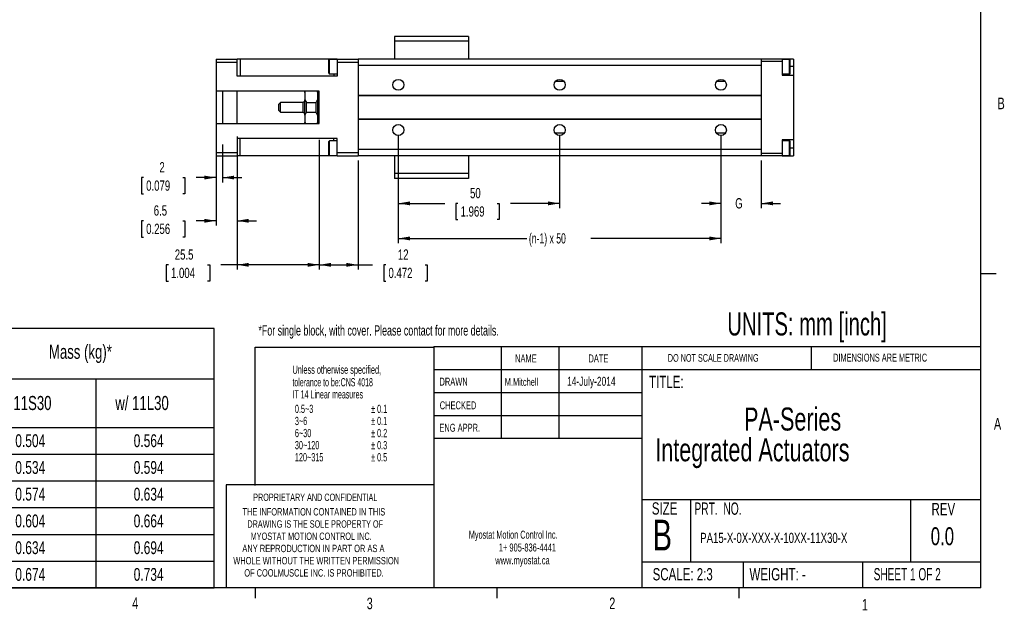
# Model space of a CAD drawing. Extents: x 11 to 421, y 5 to 275.
# Tile 6 of 8: x 217 to 421, y 5 to 127. Entities that reach past the tile are written whole.
import ezdxf
from ezdxf.enums import TextEntityAlignment as Align

# ---------------------------------------------------------------- set-up
doc = ezdxf.new("R2010")
doc.units = 0
doc.layers.get('0').update_dxf_attribs({"linetype": 'CONTINUOUS'})
doc.layers.add('FORMAT', color=7, linetype='CONTINUOUS')
doc.dimstyles.new('SLDDIMSTYLE0', dxfattribs={"dimtxt": 2.116667, "dimasz": 2.4, "dimexe": 0, "dimexo": 0.0625, "dimgap": 0.529167, "dimtad": 0, "dimlfac": 1.5, "dimrnd": 1e-09, "dimzin": 12, "dimsah": 1, "dimcen": 0.09, "dimazin": 3, "dimtfac": 1, "dimtofl": 0, "dimtmove": 0, "dimatfit": 3})
doc.dimstyles.new('SLDDIMSTYLE1', dxfattribs={"dimtxt": 2.116667, "dimasz": 2.4, "dimexe": 0, "dimexo": 0.0625, "dimgap": 0.529167, "dimtad": 0, "dimlfac": 1.5, "dimrnd": 1e-09, "dimzin": 12, "dimsah": 1, "dimcen": 0.09, "dimazin": 3, "dimtfac": 1, "dimtmove": 0, "dimatfit": 3})

# ---------------------------------------------------------------- blocks, each defined once
blk = doc.blocks.new('SW_NOTE_0')
at = {"color": 0, "linetype": 'CONTINUOUS'}
for s, width, p in [('Myostat Motion Control Inc.', 0.661111, (0, 0)), ('1+ 905-836-4441', 0.7, (6.2, -2.65)), ('www.myostat.ca', 0.7, (5.47, -5.3))]:
    blk.add_text(s, height=1.651, dxfattribs=dict(at, width=width)).set_placement(p, align=Align.BOTTOM_LEFT)
blk = doc.blocks.new('SW_NOTE_1')
at = {"color": 0, "linetype": 'CONTINUOUS'}
for s, width, p in [('THE INFORMATION CONTAINED IN THIS', 0.657576, (0, 0)), ('DRAWING IS THE SOLE PROPERTY OF', 0.643548, (1, -2.52)), ('MYOSTAT MOTION CONTROL INC. ', 0.65, (1.67, -5.05)), ('ANY REPRODUCTION IN PART OR AS A', 0.634375, (-0.04, -7.57)), ('WHOLE WITHOUT THE WRITTEN PERMISSION', 0.661111, (-1.91, -10.1)), ('OF COOLMUSCLE INC. IS PROHIBITED.', 0.657576, (0.37, -12.62))]:
    blk.add_text(s, height=1.524, dxfattribs=dict(at, width=width)).set_placement(p, align=Align.BOTTOM_LEFT)
blk = doc.blocks.new('SW_NOTE_2')
at = {"color": 0, "linetype": 'CONTINUOUS', "width": 0.7}
for s, height, p in [('PA-Series', 4.763, (0, 0)), ('Integrated Actuators', 4.7625, (-18.35, -6.35))]:
    blk.add_text(s, height=height, dxfattribs=at).set_placement(p, align=Align.BOTTOM_LEFT)
blk = doc.blocks.new('SW_TABLEANNOTATION_0')
at = {"color": 0, "linetype": 'CONTINUOUS'}
for p, q in [((241.59, 0), (0, 0)), ((241.59, -53.61), (241.59, 0)), ((192.64, -10.4), (241.59, -10.4)), ((217.11, -10.4), (217.11, -53.61)), ((0, -20.46), (241.59, -20.46)), ((0, -25.98), (241.59, -25.98)), ((0, -31.51), (241.59, -31.51)), ((0, -37.03), (241.59, -37.03)), ((0, -42.56), (241.59, -42.56)), ((0, -48.08), (241.59, -48.08)), ((0, -53.61), (241.59, -53.61))]:
    blk.add_line(p, q, dxfattribs=at)
at = {"color": 0, "linetype": 'CONTINUOUS', "width": 0.7}
for s, height, p in [('Mass (kg)*', 2.91, (207.43, -7.14)), ('w/ 11S30', 2.91, (196.61, -17.73)), ('w/ 11L30', 2.91, (221.15, -17.73)), ('0.504', 2.646, (200.48, -25.31)), ('0.564', 2.646, (224.95, -25.31)), ('0.534', 2.646, (200.48, -30.84)), ('0.594', 2.646, (224.95, -30.84)), ('0.574', 2.646, (200.48, -36.36)), ('0.634', 2.646, (224.95, -36.36)), ('0.604', 2.646, (200.48, -41.89)), ('0.664', 2.646, (224.95, -41.89)), ('0.634', 2.646, (200.48, -47.42)), ('0.694', 2.646, (224.95, -47.42)), ('0.674', 2.646, (200.48, -52.94)), ('0.734', 2.646, (224.95, -52.94))]:
    blk.add_text(s, height=height, dxfattribs=at).set_placement(p, align=Align.BOTTOM_LEFT)
blk = doc.blocks.new('_D_12')
at = {"color": 7, "linetype": 'CONTINUOUS'}
for p, q in [((295.55, 103.57), (295.55, 88.41)), ((328.88, 103.57), (328.88, 88.41)), ((295.55, 89.41), (305.13, 89.41)), ((307.88, 89.41), (307.45, 89.41)), ((307.45, 89.41), (307.45, 86.05)), ((315.99, 89.41), (316.42, 89.41)), ((316.42, 89.41), (316.42, 86.05)), ((328.88, 89.41), (318.74, 89.41)), ((307.45, 86.05), (307.88, 86.05)), ((316.42, 86.05), (315.99, 86.05))]:
    blk.add_line(p, q, dxfattribs=at)
for points in [[(295.55, 89.41), (297.95, 89.01), (297.95, 89.81)], [(328.88, 89.41), (326.48, 89.81), (326.48, 89.01)]]:
    blk.add_solid(points, dxfattribs=at)
at = {"color": 7, "linetype": 'CONTINUOUS', "width": 0.7}
for s, p in [('50', (310.37, 89.84, 75.04)), ('1.969', (308.42, 86.05, 75.04))]:
    blk.add_text(s, height=2.117, dxfattribs=at).set_placement(p, align=Align.BOTTOM_LEFT)
blk = doc.blocks.new('_D_13')
at = {"color": 7, "linetype": 'CONTINUOUS'}
for p, q in [((295.55, 103.57), (295.55, 81.17)), ((362.22, 103.57), (362.22, 81.17)), ((295.55, 82.17), (322.1, 82.17)), ((362.22, 82.17), (335.34, 82.17))]:
    blk.add_line(p, q, dxfattribs=at)
for points in [[(295.55, 82.17), (297.95, 81.77), (297.95, 82.57)], [(362.22, 82.17), (359.82, 82.57), (359.82, 81.77)]]:
    blk.add_solid(points, dxfattribs=at)
at = {"color": 7, "linetype": 'CONTINUOUS', "width": 0.63}
blk.add_text('(n-1) x 50', height=2.117, dxfattribs=at).set_placement((322.54, 80.49, 75.04), align=Align.BOTTOM_LEFT)
blk = doc.blocks.new('_D_14')
at = {"color": 7, "linetype": 'CONTINUOUS'}
for p, q in [((362.22, 103.57), (362.22, 88.41)), ((370.55, 98.24), (370.55, 88.41)), ((362.22, 89.41), (358.22, 89.41)), ((370.55, 89.41), (374.55, 89.41))]:
    blk.add_line(p, q, dxfattribs=at)
for points in [[(362.22, 89.41), (359.82, 89.81), (359.82, 89.01)], [(370.55, 89.41), (372.95, 89.01), (372.95, 89.81)]]:
    blk.add_solid(points, dxfattribs=at)
at = {"color": 7, "linetype": 'CONTINUOUS', "width": 0.7}
blk.add_text('G', height=2.12, dxfattribs=at).set_placement((365.17, 87.73, 75.04), align=Align.BOTTOM_LEFT)
blk = doc.blocks.new('_D_15')
at = {"color": 7, "linetype": 'CONTINUOUS'}
for p, q in [((279.22, 102.57), (279.22, 75.72)), ((287.22, 98.24), (287.22, 75.72)), ((279.22, 76.72), (287.22, 76.72)), ((287.22, 76.72), (290.22, 76.72)), ((292.97, 76.72), (292.54, 76.72)), ((292.54, 76.72), (292.54, 73.35)), ((301.08, 76.72), (301.51, 76.72)), ((301.51, 76.72), (301.51, 73.35)), ((292.54, 73.35), (292.97, 73.35)), ((301.51, 73.35), (301.08, 73.35))]:
    blk.add_line(p, q, dxfattribs=at)
for points in [[(279.22, 76.72), (281.62, 76.32), (281.62, 77.12)], [(287.22, 76.72), (284.82, 77.12), (284.82, 76.32)]]:
    blk.add_solid(points, dxfattribs=at)
at = {"color": 7, "linetype": 'CONTINUOUS', "width": 0.7}
for s, p in [('12', (295.46, 77.15, 75.04)), ('0.472', (293.51, 73.35, 75.04))]:
    blk.add_text(s, height=2.117, dxfattribs=at).set_placement(p, align=Align.BOTTOM_LEFT)
blk = doc.blocks.new('_D_16')
at = {"color": 7, "linetype": 'CONTINUOUS'}
for p, q in [((257.88, 98.91), (257.88, 84.82)), ((262.22, 98.24), (262.22, 84.82)), ((242.9, 85.82), (242.47, 85.82)), ((242.47, 85.82), (242.47, 82.46)), ((251.01, 85.82), (251.44, 85.82)), ((251.44, 85.82), (251.44, 82.46)), ((257.88, 85.82), (253.76, 85.82)), ((262.22, 85.82), (266.22, 85.82)), ((242.47, 82.46), (242.9, 82.46)), ((251.44, 82.46), (251.01, 82.46))]:
    blk.add_line(p, q, dxfattribs=at)
for points in [[(257.88, 85.82), (255.48, 86.22), (255.48, 85.42)], [(262.22, 85.82), (264.62, 85.42), (264.62, 86.22)]]:
    blk.add_solid(points, dxfattribs=at)
at = {"color": 7, "linetype": 'CONTINUOUS', "width": 0.7}
for s, p in [('6.5', (245, 86.25, 75.04)), ('0.256', (243.44, 82.46, 75.04))]:
    blk.add_text(s, height=2.117, dxfattribs=at).set_placement(p, align=Align.BOTTOM_LEFT)
blk = doc.blocks.new('_D_17')
at = {"color": 7, "linetype": 'CONTINUOUS'}
for p, q in [((262.22, 103.24), (262.22, 75.72)), ((279.22, 102.57), (279.22, 75.72)), ((248.03, 76.72), (247.6, 76.72)), ((247.6, 76.72), (247.6, 73.35)), ((256.14, 76.72), (256.57, 76.72)), ((256.57, 76.72), (256.57, 73.35)), ((262.22, 76.72), (258.89, 76.72)), ((279.22, 76.72), (262.22, 76.72)), ((247.6, 73.35), (248.03, 73.35)), ((256.57, 73.35), (256.14, 73.35))]:
    blk.add_line(p, q, dxfattribs=at)
for points in [[(262.22, 76.72), (264.62, 76.32), (264.62, 77.12)], [(279.22, 76.72), (276.82, 77.12), (276.82, 76.32)]]:
    blk.add_solid(points, dxfattribs=at)
at = {"color": 7, "linetype": 'CONTINUOUS', "width": 0.7}
for s, p in [('25.5', (249.35, 77.15, 75.04)), ('1.004', (248.57, 73.35, 75.04))]:
    blk.add_text(s, height=2.117, dxfattribs=at).set_placement(p, align=Align.BOTTOM_LEFT)
blk = doc.blocks.new('_D_18')
at = {"color": 7, "linetype": 'CONTINUOUS'}
for p, q in [((257.88, 101.57), (257.88, 93.75)), ((259.22, 101.57), (259.22, 93.75)), ((242.9, 94.75), (242.47, 94.75)), ((242.47, 94.75), (242.47, 91.39)), ((251.01, 94.75), (251.44, 94.75)), ((251.44, 94.75), (251.44, 91.39)), ((257.88, 94.75), (253.76, 94.75)), ((259.22, 94.75), (263.22, 94.75)), ((242.47, 91.39), (242.9, 91.39)), ((251.44, 91.39), (251.01, 91.39))]:
    blk.add_line(p, q, dxfattribs=at)
for points in [[(257.88, 94.75), (255.48, 95.15), (255.48, 94.35)], [(259.22, 94.75), (261.62, 94.35), (261.62, 95.15)]]:
    blk.add_solid(points, dxfattribs=at)
at = {"color": 7, "linetype": 'CONTINUOUS', "width": 0.7}
for s, height, p in [('2', 2.12, (246.17, 95.18, 75.04)), ('0.079', 2.117, (243.44, 91.39, 75.04))]:
    blk.add_text(s, height=height, dxfattribs=at).set_placement(p, align=Align.BOTTOM_LEFT)

msp = doc.modelspace()

# ---------------------------------------------------------------- linework, layer by layer
at = {"color": 7, "linetype": 'CONTINUOUS'}
for p, q in [((415.9568, 9.9587), (415.9568, 270.3087)), ((310.0831, 123.9081), (294.7498, 123.9081)), ((294.7498, 123.9081), (294.7498, 122.9081)), ((310.0831, 122.9081), (294.7498, 122.9081)), ((294.7498, 122.9081), (294.7498, 119.2414)), ((310.0831, 123.9081), (310.0831, 122.9081)), ((310.0831, 122.9081), (310.0831, 119.2414)), ((257.8831, 119.2414), (262.2165, 119.2414)), ((257.8831, 119.2414), (257.8831, 118.5747)), ((257.8831, 118.5747), (262.2165, 118.5747)), ((257.8831, 118.5747), (257.8831, 112.5747)), ((262.2165, 118.5747), (262.2165, 119.2414)), ((262.8831, 119.2414), (262.2165, 119.2414)), ((262.2165, 115.6747), (262.2165, 118.5747)), ((262.8831, 119.2414), (262.8831, 115.6747)), ((282.2165, 119.2414), (262.8831, 119.2414)), ((281.2165, 116.3081), (281.2165, 119.0414)), ((282.8831, 119.1747), (281.3498, 119.1747)), ((282.8831, 119.2414), (282.2165, 119.2414)), ((282.8831, 119.2414), (287.2165, 119.2414)), ((282.8831, 119.2414), (282.8831, 118.5747)), ((282.8831, 118.5747), (282.8831, 115.6747)), ((282.8831, 118.5747), (287.2165, 118.5747)), ((370.5498, 119.2414), (287.2165, 119.2414)), ((287.2165, 119.2414), (287.2165, 118.6121)), ((287.2165, 118.6121), (287.2165, 117.9081)), ((374.8831, 119.2414), (370.5498, 119.2414)), ((370.5498, 119.2414), (370.5498, 118.7414)), ((374.8831, 118.7414), (370.5498, 118.7414)), ((370.5498, 118.7414), (370.5498, 118.6105)), ((370.5498, 118.6105), (370.5498, 117.9081)), ((374.8831, 119.2414), (374.8831, 118.7414)), ((377.2165, 119.2414), (374.8831, 119.2414)), ((376.4165, 119.1747), (374.8831, 119.1747)), ((374.8831, 118.7414), (374.8831, 115.9081)), ((376.5498, 116.3081), (376.5498, 119.0414)), ((377.2165, 119.2414), (377.2165, 117.6747)), ((281.3498, 116.1747), (282.8831, 116.1747)), ((370.5498, 117.9081), (287.2165, 117.9081)), ((287.2165, 117.9081), (287.2165, 111.7081)), ((370.5498, 117.9081), (370.5498, 111.7081)), ((374.8831, 116.1747), (376.4165, 116.1747)), ((377.2165, 117.6747), (377.2165, 115.9081)), ((282.8831, 115.6747), (262.2165, 115.6747)), ((329.7996, 114.5747), (327.9666, 114.5747)), ((363.133, 114.5747), (361.2999, 114.5747)), ((374.8831, 115.9081), (377.2165, 115.9081)), ((377.2165, 115.9081), (377.2165, 102.5747)), ((279.2165, 112.5747), (257.8831, 112.5747)), ((257.8831, 112.5747), (257.8831, 105.9081)), ((259.2165, 112.5747), (259.2165, 105.9081)), ((262.2165, 105.9081), (262.2165, 112.5747)), ((276.3305, 112.5747), (276.2165, 112.3531)), ((276.2165, 112.3531), (276.2165, 112.5747)), ((276.2165, 112.3531), (276.2165, 110.8438)), ((278.8831, 112.3531), (278.8831, 112.5747)), ((278.8831, 110.8438), (278.8831, 112.3531)), ((279.2165, 105.9081), (279.2165, 112.5747)), ((271.2165, 110.2414), (270.8831, 109.9081)), ((270.8831, 108.5747), (270.8831, 109.9081)), ((275.8831, 110.2414), (271.2165, 110.2414)), ((271.2165, 108.2414), (271.2165, 110.2414)), ((276.2165, 110.5747), (275.8831, 110.2414)), ((275.8831, 108.2414), (275.8831, 110.2414)), ((276.2165, 107.639), (276.2165, 110.8438)), ((276.5498, 108.2229), (276.5498, 110.2599)), ((276.5498, 110.2599), (278.5498, 110.2599)), ((278.5498, 108.2229), (278.5498, 110.2599)), ((279.2165, 111.7414), (278.8831, 111.7414)), ((278.8831, 107.639), (278.8831, 110.8438)), ((370.5498, 111.7081), (287.2165, 111.7081)), ((287.2165, 111.7081), (287.2165, 111.6414)), ((370.5498, 111.6414), (287.2165, 111.6414)), ((287.2165, 111.6414), (287.2165, 106.8414)), ((370.5498, 111.7081), (370.5498, 111.6414)), ((370.5498, 111.6414), (370.5498, 106.8414)), ((270.8831, 108.5747), (271.2165, 108.2414)), ((271.2165, 108.2414), (275.8831, 108.2414)), ((275.8831, 108.2414), (276.2165, 107.9081)), ((278.5498, 108.2229), (276.5498, 108.2229)), ((257.8831, 105.9081), (279.2165, 105.9081)), ((257.8831, 105.9081), (257.8831, 99.9081)), ((276.2165, 107.639), (276.2165, 106.1298)), ((276.2165, 105.9081), (276.2165, 106.1298)), ((278.7691, 105.9081), (278.8831, 106.1298)), ((278.8831, 106.1298), (278.8831, 107.639)), ((278.8831, 106.7414), (279.2165, 106.7414)), ((278.8831, 105.9081), (278.8831, 106.1298)), ((370.5498, 106.8414), (287.2165, 106.8414)), ((287.2165, 106.8414), (287.2165, 106.7747)), ((370.5498, 106.7747), (287.2165, 106.7747)), ((287.2165, 106.7747), (287.2165, 100.5747)), ((370.5498, 106.8414), (370.5498, 106.7747)), ((370.5498, 106.7747), (370.5498, 100.5747)), ((329.7996, 103.9081), (327.9666, 103.9081)), ((363.133, 103.9081), (361.2999, 103.9081)), ((282.8831, 102.8081), (262.2165, 102.8081)), ((262.2165, 102.8081), (262.2165, 99.9081)), ((262.8831, 99.2414), (262.8831, 102.8081)), ((281.2165, 99.4414), (281.2165, 102.1747)), ((282.8831, 102.3081), (281.3498, 102.3081)), ((282.8831, 99.9081), (282.8831, 102.8081)), ((377.2165, 102.5747), (374.8831, 102.5747)), ((374.8831, 102.5747), (374.8831, 99.7414)), ((376.4165, 102.3081), (374.8831, 102.3081)), ((376.5498, 99.4414), (376.5498, 102.1747)), ((377.2165, 102.5747), (377.2165, 100.8081)), ((257.8831, 99.9081), (257.8831, 99.2414)), ((257.8831, 99.9081), (262.2165, 99.9081)), ((262.2165, 99.9081), (262.2165, 99.2414)), ((282.8831, 99.9081), (287.2165, 99.9081)), ((282.8831, 99.2414), (282.8831, 99.9081)), ((370.5498, 100.5747), (287.2165, 100.5747)), ((287.2165, 100.5747), (287.2165, 99.8707)), ((287.2165, 99.8707), (287.2165, 99.2414)), ((370.5498, 100.5747), (370.5498, 99.8724)), ((370.5498, 99.8724), (370.5498, 99.7414)), ((374.8831, 99.7414), (370.5498, 99.7414)), ((370.5498, 99.7414), (370.5498, 99.2414)), ((374.8831, 99.7414), (374.8831, 99.2414)), ((377.2165, 100.8081), (377.2165, 99.2414)), ((257.8831, 99.2414), (262.2165, 99.2414)), ((262.8831, 99.2414), (262.2165, 99.2414)), ((282.2165, 99.2414), (262.8831, 99.2414)), ((281.3498, 99.3081), (282.8831, 99.3081)), ((282.8831, 99.2414), (282.2165, 99.2414)), ((282.8831, 99.2414), (287.2165, 99.2414)), ((370.5498, 99.2414), (287.2165, 99.2414)), ((294.7498, 99.2414), (294.7498, 95.5747)), ((310.0831, 99.2414), (310.0831, 95.5747)), ((374.8831, 99.2414), (370.5498, 99.2414)), ((374.8831, 99.3081), (376.4165, 99.3081)), ((374.8831, 99.2414), (377.2165, 99.2414)), ((310.0831, 95.5747), (294.7498, 95.5747)), ((294.7498, 95.5747), (294.7498, 94.5747)), ((310.0831, 94.5747), (294.7498, 94.5747)), ((310.0831, 95.5747), (310.0831, 94.5747)), ((415.9568, 74.9374), (419.1318, 74.9374)), ((302.9194, 59.8531), (415.9568, 59.8531)), ((302.9194, 59.8531), (302.9194, 9.9587)), ((316.8169, 59.8531), (316.8169, 40.8031)), ((328.7175, 59.8531), (328.7175, 40.8031)), ((345.8853, 59.8531), (345.8853, 9.9587)), ((380.921, 55.0906), (380.921, 59.8531)), ((302.9194, 55.0906), (415.9568, 55.0906)), ((302.9194, 50.3281), (345.8853, 50.3281)), ((302.9194, 45.5656), (345.8853, 45.5656)), ((345.8853, 40.8031), (302.9194, 40.8031)), ((259.9535, 31.2781), (259.9535, 9.9587)), ((302.9194, 31.2781), (259.9535, 31.2781)), ((345.8853, 28.2432), (415.9568, 28.2432)), ((355.9321, 28.2432), (355.9321, 15.366)), ((401.4296, 28.2432), (401.4296, 15.366)), ((345.8853, 15.366), (415.9568, 15.366)), ((366.793, 15.366), (366.793, 9.9587)), ((391.4795, 15.366), (391.4795, 9.9587)), ((415.9568, 9.9587), (15.9068, 9.9587)), ((265.9317, 9.9587), (265.9317, 7.8048)), ((315.9379, 9.9587), (315.9379, 7.8048)), ((365.9442, 9.9587), (365.9442, 7.8048))]:
    msp.add_line(p, q, dxfattribs=at)
at = {"color": 8, "linetype": 'CONTINUOUS'}
for p, q in [((281.3498, 116.1747), (281.3498, 119.1747)), ((282.2165, 119.2414), (282.2165, 119.1747)), ((376.4165, 116.1747), (376.4165, 119.1747)), ((282.2165, 116.1747), (282.2165, 115.6747)), ((377.2165, 117.6747), (376.5498, 117.6747)), ((281.3498, 99.3081), (281.3498, 102.3081)), ((282.2165, 102.3081), (282.2165, 102.8081)), ((376.4165, 99.3081), (376.4165, 102.3081)), ((377.2165, 100.8081), (376.5498, 100.8081)), ((282.2165, 99.2414), (282.2165, 99.3081))]:
    msp.add_line(p, q, dxfattribs=at)
at = {"color": 7, "linetype": 'CONTINUOUS', "flags": 128}
for points in [[(278.8831, 112.3531), (278.8752, 112.3713), (278.7581, 112.5747)], [(276.2165, 110.8438), (276.2244, 110.8256), (276.5498, 110.2599)], [(278.5498, 110.2599), (278.7108, 110.5088), (278.8831, 110.8438)], [(276.5498, 108.2229), (276.3888, 107.9741), (276.2165, 107.639)], [(278.8831, 107.639), (278.8752, 107.6573), (278.5498, 108.2229)], [(276.2165, 106.1298), (276.2244, 106.1115), (276.3414, 105.9081)]]:
    msp.add_lwpolyline(points, dxfattribs=at)
at = {"color": 7, "linetype": 'CONTINUOUS'}
for centre in [(295.5498, 113.9081), (328.8831, 113.9081), (362.2165, 113.9081), (295.5498, 104.5747), (328.8831, 104.5747), (362.2165, 104.5747)]:
    msp.add_circle(centre, 1.1333, dxfattribs=at)
for centre, start, end in [((281.3498, 119.0414), 90, 180), ((376.4165, 119.0414), 360, 90), ((281.3498, 116.3081), 180, 270), ((376.4165, 116.3081), 270, 0), ((281.3498, 102.1747), 90, 180), ((376.4165, 102.1747), 360, 90), ((281.3498, 99.4414), 180, 270), ((376.4165, 99.4414), 270, 0)]:
    msp.add_arc(centre, 0.1333, start, end, dxfattribs=at)
at = {"layer": 'FORMAT'}
for p, q in [((265.9386, 31.1238), (265.9386, 59.6988)), ((265.9386, 59.6988), (302.9263, 59.6988))]:
    msp.add_line(p, q, dxfattribs=at)

# ---------------------------------------------------------------- block references
at = {"color": 7, "linetype": 'CONTINUOUS'}
for name, p in [('SW_TABLEANNOTATION_0', (15.9068, 63.5684)), ('SW_NOTE_2', (367.0019, 41.0408)), ('SW_NOTE_1', (263.3542, 24.4643)), ('SW_NOTE_0', (310.1127, 19.6351))]:
    msp.add_blockref(name, p, dxfattribs=at)

# ---------------------------------------------------------------- texts
for s, height, width, p in [('B', 2.3813, 0.7, (419.3916, 108.1592)), ('UNITS: mm [inch]', 4.7625, 0.65625, (363.5387, 60.6923)), ('*For single block, with cover. Please contact for more details.', 2.116667, 0.65, (266.6283, 61.4713)), ('NAME', 1.651, 0.7, (319.6806, 56.0534)), ('DATE', 1.651, 0.7, (334.8453, 56.0534)), ('DO NOT SCALE DRAWING', 1.5875, 0.6475, (351.2507, 56.2122)), ('DIMENSIONS ARE METRIC', 1.651, 0.666667, (385.4163, 56.2211)), ('Unless otherwise specified,', 1.7, 0.532164, (273.6707, 53.6934)), ('tolerance to be:CNS 4018 ', 1.7, 0.508421, (273.6707, 51.0949)), ('DRAWN', 1.651, 0.7, (304.0533, 51.2532)), ('M.Mitchell', 1.5875, 0.7, (317.539, 51.2443)), ('14-July-2014', 1.852083, 0.7, (330.4229, 51.1664)), ('TITLE:', 2.54, 0.7, (347.3752, 50.4806)), ('IT 14 Linear measures', 1.7, 0.513158, (273.6707, 48.5949)), ('0.5~3', 1.7, 0.552632, (274.1707, 45.5949)), ('± 0.1', 1.7, 0.552632, (289.9207, 45.5949)), ('CHECKED', 1.651, 0.7, (304.1075, 46.3672)), ('3~6', 1.7, 0.552632, (274.1707, 43.0949)), ('± 0.1', 1.7, 0.552632, (289.9207, 43.0949)), ('A', 2.3813, 0.7, (418.6449, 41.9551)), ('6~30', 1.7, 0.552632, (274.1707, 40.5949)), ('± 0.2', 1.7, 0.552632, (289.9207, 40.5949)), ('ENG APPR.', 1.651, 0.7, (304.034, 41.7312)), ('30~120', 1.7, 0.552632, (274.1707, 38.0949)), ('± 0.3', 1.7, 0.552632, (289.9207, 38.0949)), ('120~315', 1.7, 0.552632, (274.1707, 35.5949)), ('± 0.5', 1.7, 0.552632, (289.9207, 35.5949)), ('PROPRIETARY AND CONFIDENTIAL', 1.524, 0.675, (265.5535, 27.4591)), ('SIZE', 2.54, 0.7, (347.9364, 24.3425)), ('PRT.  NO.', 2.54, 0.622222, (356.7375, 24.3069)), ('REV', 2.54, 0.7, (405.7417, 24.2077)), ('B', 6.35, 0.7, (348.1368, 15.7975)), ('0.0', 3.70417, 0.7, (405.5772, 17.6705)), ('PA15-X-0X-XXX-X-10XX-11X30-X', 2.116667, 0.7, (357.9436, 18.5981)), ('SCALE: 2:3', 2.54, 0.7, (348.1054, 10.7491)), ('WEIGHT: -', 2.54, 0.7, (368.1188, 10.7491)), ('SHEET 1 OF 2', 2.54, 0.6125, (393.7877, 10.7573)), ('4', 2.3813, 0.7, (240.5412, 4.899)), ('3', 2.3813, 0.7, (289.0208, 4.8455)), ('2', 2.3813, 0.7, (339.1483, 4.8664)), ('1', 2.3813, 0.7, (391.3712, 4.5853))]:
    msp.add_text(s, height=height, dxfattribs=dict(at, width=width)).set_placement(p, align=Align.BOTTOM_LEFT)

# ---------------------------------------------------------------- dimensions: what is measured, and where the dimension line sits
for base, p1, p2, dimstyle, picture, middle in [((279.2165, 76.7161), (262.2165, 104.2414), (279.2165, 103.5747), 'SLDDIMSTYLE0', '_D_17', (252.0846, 76.7161)), ((328.8831, 89.4131), (295.5498, 104.5747), (328.8831, 104.5747), 'SLDDIMSTYLE0', '_D_12', (311.9365, 89.4131)), ((257.8831, 94.7507), (259.2165, 102.5747), (257.8831, 102.5747), 'SLDDIMSTYLE1', '_D_18', (246.9551, 94.7507)), ((287.2165, 76.7161), (279.2165, 103.5747), (287.2165, 99.2414), 'SLDDIMSTYLE0', '_D_15', (297.0258, 76.7161)), ((257.8831, 85.8197), (262.2165, 99.2414), (257.8831, 99.9081), 'SLDDIMSTYLE1', '_D_16', (246.9551, 85.8197))]:
    dim = msp.add_linear_dim(base=base, p1=p1, p2=p2, dimstyle=dimstyle, dxfattribs=at)
    dim.commit()
    dim.dimension.update_dxf_attribs({"geometry": picture, "text_midpoint": middle, "dimtype": 160})
for base, p1, p2, text, dimstyle, picture, middle in [((362.2165, 82.1681), (295.5498, 104.5747), (362.2165, 104.5747), '(n-1) x 50', 'SLDDIMSTYLE0', '_D_13', (328.7176, 82.1681)), ((370.5498, 89.4131), (362.2165, 104.5747), (370.5498, 99.2414), 'G', 'SLDDIMSTYLE1', '_D_14', (366.3995, 89.4131))]:
    dim = msp.add_linear_dim(base=base, p1=p1, p2=p2, text=text, dimstyle=dimstyle, dxfattribs=at)
    dim.commit()
    dim.dimension.update_dxf_attribs({"geometry": picture, "text_midpoint": middle, "dimtype": 160})

doc.saveas('drawing.dxf')
